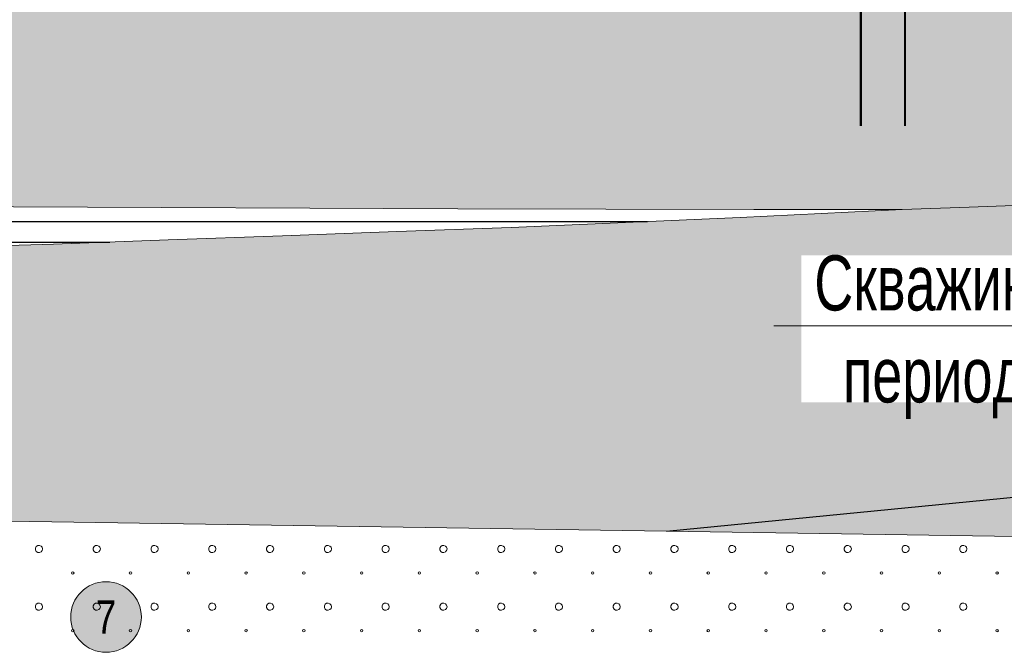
# Model space of a CAD drawing. Header units: millimetres. Extents: x 615418 to 955542, y 450519 to 646666.
# Tile 64 of 84: x 870618 to 892916, y 590925 to 605264. Entities that reach past the tile are written whole.
import ezdxf
from ezdxf import colors
from ezdxf.entities.mleader import LeaderData, LeaderLine
from ezdxf.enums import TextEntityAlignment as Align
from ezdxf.math import Vec2, Vec3

# ---------------------------------------------------------------- set-up
doc = ezdxf.new("R2010")
doc.units = ezdxf.units.MM
doc.layers.add('Bound', color=7, linetype='Continuous')
doc.layers.add('Fill', color=7, linetype='Continuous')
doc.layers.add('Отдел_Выноски(точка)', color=7, linetype='Continuous', lineweight=15)
doc.styles.add('arial', font='arial.ttf')
doc.styles.get("Standard").update_dxf_attribs({"font": 'arial.ttf'})

# ---------------------------------------------------------------- blocks, each defined once
blk = doc.blocks.new('_None')
blk = doc.blocks.new('круг7')
at = {"true_color": 0xffffff}
h = blk.add_hatch(color=7, dxfattribs=at)
edge = h.paths.add_edge_path()
edge.add_arc((0, 0), 0.8, 0, 360)
at = {"color": 7, "lineweight": 0}
blk.add_circle((0, 0), 0.8, dxfattribs=at)
at = {"color": 7, "lineweight": 0, "width": 0.8}
blk.add_text('7', height=0.75, dxfattribs=at).set_placement((0, 0), align=Align.MIDDLE_CENTER)

msp = doc.modelspace()

# ---------------------------------------------------------------- hatches: boundary and pattern name
at = {"layer": 'Fill'}
h = msp.add_hatch(color=1, dxfattribs=at)
h.dxf.hatch_style = 1
h.paths.add_polyline_path([(889667, 611855.8), (890667, 611855.8), (890667, 602855.8), (889667, 602855.8)])
at = {"layer": 'Fill', "lineweight": 13}
h = msp.add_hatch(dxfattribs=at)
h.set_pattern_fill('GR30', color=256, scale=1500, pattern_type=2)
h.set_pattern_definition([(197.866148, (766950.019, 605597.732), (-1469.25, -489.3829239), [8.8168, -15942.6809]), (197.866148, (767197.519, 605845.232), (-1469.25, -489.3829239), [8.8168, -15942.6809]), (270, (767189.1, 605842.5), (489.75, 3e-14), [8.8168, -480.5661]), (270, (766941.6, 605595), (489.75, 3e-14), [8.8168, -480.5661]), (342.133852, (766941.694, 605586.242), (13713.0000001, -4404.4463148), [8.817, -15942.6807]), (342.133852, (767189.194, 605833.742), (13713.0000001, -4404.4463148), [8.817, -15942.6807]), (53.95219, (766949.944, 605583.392), (2448.75, 3425.680467), [8.817, -6649.238]), (53.95219, (767197.444, 605830.892), (2448.75, 3425.680467), [8.817, -6649.238]), (126.04781, (767202.694, 605838.092), (-1469.25, 1957.5316954), [8.8168, -6649.2382]), (126.04781, (766955.194, 605590.592), (-1469.25, 1957.5316954), [8.8168, -6649.2382])])
h.paths.add_polyline_path([(933579.3, 602648.5), (943944.1, 603034.7), (951843.6, 603295.4), (954042.3, 603379.5), (954989.5, 603415.7), (952542.3, 604231.5), (954042.3, 605231.5), (954042.3, 605512.1), (950535.1, 605748.2), (943944.1, 606214.7), (943496.9, 606250.4), (936616.8, 606252.6), (929736.7, 606258.9), (922856.7, 606269.1), (915976.6, 606282.8), (909096.5, 606299.3), (902216.5, 606317.9), (895336.4, 606337.9), (888456.3, 606358.3), (881576.2, 606378.3), (874696.2, 606397), (867816.1, 606413.5), (860936, 606427.2), (854055.9, 606437.4), (847475.8, 606438.8), (840295.8, 606445.8), (837106.8, 606445.8), (834117.9, 606445.8), (831128.9, 606445.9), (828139.9, 606445.9), (825151, 606445.9), (822162, 606445.9), (819173, 606445.9), (817678.5, 606445.9), (817678.5, 606445.8), (816922.4, 606485.4), (816175.6, 606517.7), (815428.8, 606549.5), (814681.9, 606581.4), (813935.1, 606613.2), (813188.3, 606645.1), (812441.5, 606675.7), (811694.6, 606706.2), (810947.8, 606736.8), (810200.9, 606767.4), (809454.1, 606795.8), (808707.2, 606824.3), (807960.3, 606852.8), (807213.4, 606881.3), (806466.5, 606907), (805719.6, 606932.7), (804972.7, 606958.5), (804225.8, 606984.2), (803478.8, 607006.5), (802731.8, 607028.9), (801984.8, 607051.2), (801237.9, 607073.6), (800490.8, 607092.2), (799743.8, 607110.7), (798996.7, 607129.3), (798249.7, 607147.8), (797502.6, 607162.3), (796755.5, 607176.8), (796008.4, 607191.3), (795161.3, 607205.8), (793411.4, 607124.1), (791761.5, 606882.5), (790111.6, 606491.6), (788461.7, 605968.4), (786811.8, 605335.8), (785161.9, 604621.6), (783512.1, 603856.8), (781862.2, 603074.9), (780450.5, 602420.5), (781424.5, 602419.5), (782398.6, 602418.6), (783372.6, 602417.6), (784346.7, 602416.6), (785320.7, 602415.6), (786294.8, 602414.7), (787268.8, 602413.7), (788242.9, 602412.7), (789217, 602411.7), (790191, 602410.7), (791165.1, 602409.8), (792139.1, 602408.8), (793113.2, 602407.8), (794087.2, 602406.8), (795230.8, 602406.8), (796008.2, 602381.8), (796755, 602357.8), (797501.9, 602333.8), (798248.8, 602309.8), (798995.4, 602279), (799742.1, 602248.3), (800488.8, 602217.5), (801235.5, 602186.8), (801982, 602149.8), (802728.5, 602112.7), (803475, 602075.7), (804221.5, 602038.7), (804967.9, 601996.1), (805714.3, 601953.5), (806460.6, 601910.9), (807207, 601868.3), (807953.2, 601821.1), (808699.4, 601773.9), (809445.7, 601726.7), (810191.9, 601679.5), (810938, 601628.8), (811684.2, 601578.2), (812430.3, 601527.5), (813176.5, 601476.9), (813922.6, 601424.1), (814668.6, 601371.4), (815414.7, 601318.6), (816160.8, 601265.8), (816906.9, 601212.3), (817678, 601145.9), (819173, 601145.9), (822162, 601145.9), (825151, 601145.9), (828139.9, 601145.9), (831128.9, 601145.9), (834117.9, 601145.9), (837106.8, 601145.8), (840295.8, 601145.8), (843649.5, 601143.8), (847475.8, 601145.8), (850356.8, 601128.3), (853710.5, 601115.5), (857064.2, 601100), (860417.9, 601082.4), (863771.6, 601063.7), (867125.2, 601044.5), (870478.9, 601025.7), (873832.6, 601008.2), (877186.3, 600992.6), (880540, 600979.8), (883893.6, 600970.2), (887247.3, 600964.3), (890601, 600962.3), (892119.9, 601012.4), (902484.8, 601398.7), (912849.6, 601812.2), (923214.4, 602235)])
h = msp.add_hatch(dxfattribs=at)
h.set_pattern_fill('GR29', color=256, scale=1500, pattern_type=2)
h.set_pattern_definition([(197.87055, (767405.044, 606052.442), (-2090.787921, -696.5901627), [8.1465, -22691.8873]), (197.87055, (767060.044, 605707.442), (-2090.787921, -696.5901627), [8.1465, -22691.8873]), (270, (767052.3, 605704.9), (696.9293, 4e-14), [8.146, -688.4443]), (270, (767397.3, 606049.9), (696.9293, 4e-14), [8.146, -688.4443]), (342.12945, (767397.394, 606041.792), (19514.0205961, -6269.3114633), [8.1465, -22691.8873]), (342.12945, (767052.394, 605696.792), (19514.0205961, -6269.3114633), [8.1465, -22691.8873]), (53.95936, (767405.044, 606039.24), (3484.646535, 4876.131138), [8.1465, -9468.1]), (53.95936, (767060.044, 605694.24), (3484.646535, 4876.131138), [8.1465, -9468.1]), (126.04064, (767064.874, 605700.84), (-2090.787921, 2786.36065), [8.146, -9468.1007]), (126.04064, (767409.874, 606045.84), (-2090.787921, 2786.36065), [8.146, -9468.1007])])
h.paths.add_polyline_path([(946165.8, 599637.2), (950535.1, 599915.3), (954042.3, 600127.5), (954042.3, 602231.5), (955542.3, 603231.5), (954989.5, 603415.7), (954042.3, 603379.5), (951843.6, 603295.4), (943944.1, 603034.7), (933579.3, 602648.5), (923214.4, 602235), (912849.6, 601812.2), (902484.8, 601398.7), (892119.9, 601012.4), (890601, 600962.3), (886930.5, 600781.1), (884340, 600669.3), (881749.5, 600557.5), (879158.8, 600462.1), (876568.2, 600366.7), (873977.5, 600271.3), (871386.9, 600175.9), (868796.1, 600100.4), (866205.3, 600025), (863614.5, 599949.5), (861023.8, 599874), (858432.9, 599820.9), (855841.9, 599767.9), (853251, 599714.8), (850660.1, 599661.8), (847475.8, 599545.8), (840295.8, 599545.8), (837106.8, 599545.8), (834117.9, 599545.8), (831128.9, 599545.8), (828139.9, 599545.9), (825151, 599545.9), (822162, 599545.9), (819173, 599545.9), (817678.5, 599545.8), (816903.7, 599474.9), (816157.8, 599418.1), (815411.8, 599362), (814665.9, 599305.8), (813920, 599249.7), (813174, 599193.6), (812428, 599139.8), (811682, 599085.9), (810936, 599032.1), (810190.1, 598978.2), (809444, 598928), (808697.8, 598877.8), (807951.7, 598827.6), (807205.6, 598777.4), (806459.4, 598732.1), (805713.2, 598686.8), (804966.9, 598641.5), (804220.7, 598596.3), (803474.2, 598556.9), (802727.8, 598517.5), (801981.4, 598478.1), (801235, 598438.7), (800488.4, 598406.1), (799741.8, 598373.4), (798995.2, 598340.7), (798248.6, 598308), (797501.7, 598282.4), (796754.9, 598256.9), (796008.1, 598231.4), (795136.3, 598205.1), (795071.3, 598205.7), (793411.4, 598203.9), (791761.5, 598198.1), (790111.6, 598188.7), (788461.7, 598176.1), (786811.8, 598160.8), (785161.9, 598143.7), (783512.1, 598125.2), (781862.2, 598106.4), (780212.3, 598088), (778562.4, 598070.8), (776912.5, 598055.6), (775262.6, 598043), (773612.7, 598033.6), (771962.8, 598027.8), (770212.9, 598025.8), (765601, 598053), (761089.1, 598133.5), (756577.2, 598263.6), (752065.3, 598437.8), (747553.4, 598648.3), (743041.5, 598886.1), (738529.6, 599140.7), (734017.7, 599401), (729505.8, 599655.6), (724993.9, 599893.3), (720482, 600103.9), (715970.1, 600278.1), (711458.2, 600408.2), (706946.3, 600488.6), (702434.4, 600515.8), (688535.1, 600172.8), (657179.2, 600049), (648050.1, 600607.1), (638506.2, 601983), (633618.5, 603231.5), (632118.4, 602231.5), (632118.4, 594516.2), (648050.1, 593573.8), (688535.1, 593577.4), (705044.4, 593577.3), (721336.5, 593180.5), (737628.6, 592783.6), (755362.9, 594099.9), (766712.9, 594451.3), (770212.9, 594545.8), (795161.3, 594606.1), (798250.3, 594601.9), (801239.2, 594590.3), (804228.2, 594571.5), (807217.2, 594546.3), (810206.1, 594515.8), (813195.1, 594481.5), (816184.1, 594444.7), (819173, 594407), (822162, 594370.2), (825151, 594335.8), (828139.9, 594305.4), (831128.9, 594280.2), (834117.9, 594261.4), (837106.8, 594249.8), (840295.8, 594245.8), (847475.8, 594245.7), (885266.5, 593669.6)])
at = {"layer": 'Fill'}
h = msp.add_hatch(dxfattribs=at)
h.set_pattern_fill('GR07', color=256, scale=2000, pattern_type=2)
h.set_pattern_definition([(0, (766695, 605355.8), (0, 1400), [3266, 0]), (0, (766695, 605821.8), (0, 1400), [3266, 0]), (0, (766695, 606289.8), (0, 1400), [3266, 0])])
h.paths.add_polyline_path([(861023.8, 599874), (863614.5, 599949.5), (866205.3, 600025), (868796.1, 600100.4), (871386.9, 600175.9), (873977.5, 600271.3), (876568.2, 600366.7), (879158.8, 600462.1), (881749.5, 600557.5), (884340, 600669.3), (886930.5, 600781.1), (890601, 600962.3), (887247.3, 600964.3), (883893.6, 600970.2), (880540, 600979.8), (877186.3, 600992.6), (873832.6, 601008.2), (870478.9, 601025.7), (867125.2, 601044.5), (863771.6, 601063.7), (860417.9, 601082.4), (857064.2, 601100), (853710.5, 601115.5), (850356.8, 601128.3), (847475.8, 601145.8), (843649.5, 601143.8), (840295.8, 601145.8), (837106.8, 601145.8), (834117.9, 601145.9), (831128.9, 601145.9), (828139.9, 601145.9), (825151, 601145.9), (822162, 601145.9), (819173, 601145.9), (817679.7, 601145.9), (816926.8, 601117.8), (816179.8, 601094.9), (815432.7, 601072.3), (814685.7, 601049.6), (813938.7, 601027), (813191.7, 601004.4), (812444.6, 600982.6), (811697.6, 600960.9), (810950.5, 600939.2), (810203.5, 600917.5), (809456.4, 600897.2), (808709.4, 600877), (807962.3, 600856.7), (807215.3, 600836.5), (806468.2, 600818.2), (805721.1, 600799.9), (804974, 600781.7), (804227, 600763.4), (803479.9, 600747.5), (802732.7, 600731.6), (801985.6, 600715.7), (801238.5, 600699.8), (800491.4, 600686.6), (799744.3, 600673.5), (798997.1, 600660.3), (798250, 600647.1), (797502.8, 600636.8), (796755.6, 600626.5), (796008.5, 600616.1), (795261.3, 600605.8), (796008.3, 600585.6), (796755.2, 600565.4), (797502.2, 600545.2), (798249.2, 600525), (798996, 600499.1), (799742.9, 600473.2), (800489.7, 600447.4), (801236.6, 600421.5), (801983.3, 600390.3), (802730, 600359.2), (803476.7, 600328), (804223.5, 600296.8), (804970.1, 600261), (805716.7, 600225.1), (806463.3, 600189.3), (807209.9, 600153.4), (807956.5, 600113.7), (808703, 600074), (809449.5, 600034.3), (810196.1, 599994.5), (810942.5, 599951.9), (811689, 599909.3), (812435.4, 599866.7), (813181.9, 599824.1), (813928.3, 599779.7), (814674.7, 599735.3), (815421.2, 599690.8), (816167.6, 599646.4), (816914, 599601.4), (817678.5, 599545.8), (819173, 599545.9), (822162, 599545.9), (825151, 599545.9), (828139.9, 599545.9), (831128.9, 599545.8), (834117.9, 599545.8), (837106.8, 599545.8), (840295.8, 599545.8), (847475.8, 599545.8), (850660.1, 599661.8), (853251, 599714.8), (855841.9, 599767.9), (858432.9, 599820.9)])
h = msp.add_hatch(dxfattribs=at)
h.set_pattern_fill('GR28', color=256, scale=1500, pattern_type=2)
h.set_pattern_definition([(90, (766712.94, 605367.84), (-375, 375), [16.5, -733.5]), (45, (766712.94, 605384.34), (-375, 375), [16.9706, -513.3595]), (0, (766724.94, 605396.34), (375, 375), [16.5, -733.5]), (315, (766741.44, 605396.34), (375, 375), [16.9706, -513.3595]), (90, (766753.44, 605367.84), (-375, 375), [16.5, -733.5]), (45, (766741.44, 605355.84), (-375, 375), [16.9706, -513.3595]), (0, (766724.94, 605355.84), (375, 375), [16.5, -733.5]), (315, (766712.94, 605367.84), (375, 375), [16.9706, -513.3595])])
h.paths.add_polyline_path([(954042.3, 600127.5), (950535.1, 599915.3), (946165.8, 599637.2), (885266.5, 593669.6), (946165.8, 592741.3), (950535.1, 592674.7), (954042.3, 592578.9)])

# ---------------------------------------------------------------- linework, layer by layer
at = {"ltscale": 100}
msp.add_lwpolyline([(889667, 602855.8, 50, 50, 0), (889667, 611855.8, 50, 50, 0), (890667, 611855.8, 50, 50, 0), (890667, 602855.8, 0, 0, 0)], format="xyseb", close=True, dxfattribs=at)
at = {"lineweight": 13}
msp.add_lwpolyline([(847475.8, 594245.7), (885266.5, 593669.6), (946165.8, 592741.3), (950535.1, 592674.7), (954042.3, 592578.9)], dxfattribs=at)
at = {"layer": 'Bound', "color": 7, "linetype": 'Continuous', "lineweight": 0, "flags": 128}
for points in [[(954989.8, 603415.7), (954042.3, 603379.5), (951843.6, 603295.4), (943944.1, 603034.7), (933579.3, 602648.5), (923214.4, 602235), (912849.6, 601812.2), (902484.8, 601398.7), (892119.9, 601012.4), (890601, 600962.3), (887247.3, 600964.3), (883893.6, 600970.2), (880540, 600979.8), (877186.3, 600992.6), (873832.6, 601008.2), (870478.9, 601025.7), (867125.2, 601044.5), (863771.6, 601063.7), (860417.9, 601082.4), (857064.2, 601100), (853710.5, 601115.5)], [(890601, 600962.3), (886930.5, 600781.1), (884340, 600669.3), (881749.5, 600557.5), (879158.8, 600462.1), (876568.2, 600366.7), (873977.5, 600271.3), (871386.9, 600175.9), (868796.1, 600100.4), (866205.3, 600025), (863614.5, 599949.5), (861023.8, 599874), (858432.9, 599820.9), (855841.9, 599767.9), (853251, 599714.8)]]:
    msp.add_lwpolyline(points, dxfattribs=at)
at = {"layer": 'Bound'}
msp.add_lwpolyline([(885266.5, 593669.6), (946165.8, 599637.2), (950535.1, 599915.3)], dxfattribs=at)
at = {"layer": 'Fill', "linetype": 'Continuous', "lineweight": 13}
for p, q in [((870994.2, 593321.5), (870976, 593286.9)), ((870976, 593286.9), (870976, 593247.8)), ((870976, 593247.8), (870994.2, 593213.2)), ((871026.3, 593343.7), (870994.2, 593321.5)), ((870994.2, 593213.2), (871026.3, 593191)), ((871065.1, 593348.4), (871026.3, 593343.7)), ((871026.3, 593191), (871065.2, 593186.3)), ((871101.7, 593334.6), (871065.1, 593348.4)), ((871065.1, 593186.4), (871101.7, 593200.2)), ((871127.6, 593305.4), (871101.7, 593334.7)), ((871101.7, 593200.2), (871127.6, 593229.5)), ((871127.6, 593229.4), (871136.8, 593267.4)), ((871137, 593267.4), (871127.8, 593305.4)), ((872302.5, 593321.5), (872284.3, 593286.9)), ((872284.3, 593286.9), (872284.3, 593247.8)), ((872284.3, 593247.8), (872302.5, 593213.2)), ((872334.7, 593343.7), (872302.5, 593321.5)), ((872302.5, 593213.2), (872334.6, 593191)), ((872373.4, 593348.4), (872334.6, 593343.7)), ((872334.7, 593191), (872373.5, 593186.3)), ((872410, 593334.6), (872373.4, 593348.4)), ((872373.4, 593186.4), (872410, 593200.2)), ((872435.9, 593305.4), (872410, 593334.7)), ((872410, 593200.2), (872435.9, 593229.5)), ((872435.9, 593229.4), (872445.1, 593267.4)), ((872445.3, 593267.4), (872436.1, 593305.4)), ((873610.8, 593321.5), (873592.6, 593286.9)), ((873592.6, 593286.9), (873592.6, 593247.8)), ((873592.6, 593247.8), (873610.8, 593213.2)), ((873643, 593343.7), (873610.8, 593321.5)), ((873610.8, 593213.2), (873642.9, 593191)), ((873681.7, 593348.4), (873642.9, 593343.7)), ((873643, 593191), (873681.8, 593186.3)), ((873681.7, 593186.4), (873718.3, 593200.2)), ((873718.3, 593334.6), (873681.8, 593348.4)), ((873744.2, 593305.4), (873718.3, 593334.7)), ((873718.3, 593200.2), (873744.2, 593229.5)), ((873744.2, 593229.4), (873753.4, 593267.4)), ((873753.6, 593267.4), (873744.4, 593305.4)), ((874919.1, 593321.5), (874900.9, 593286.9)), ((874900.9, 593286.9), (874900.9, 593247.8)), ((874900.9, 593247.8), (874919.1, 593213.2)), ((874951.3, 593343.7), (874919.1, 593321.5)), ((874919.1, 593213.2), (874951.2, 593191)), ((874990, 593348.4), (874951.2, 593343.7)), ((874951.3, 593191), (874990.1, 593186.3)), ((874990, 593186.4), (875026.6, 593200.2)), ((875026.6, 593334.6), (874990.1, 593348.4)), ((875052.5, 593305.4), (875026.6, 593334.7)), ((875026.6, 593200.2), (875052.5, 593229.5)), ((875052.5, 593229.4), (875061.7, 593267.4)), ((875061.9, 593267.4), (875052.7, 593305.4)), ((876209.2, 593286.9), (876209.2, 593247.8)), ((876209.2, 593247.8), (876227.4, 593213.2)), ((876227.4, 593321.5), (876209.3, 593286.9)), ((876259.6, 593343.7), (876227.4, 593321.5)), ((876227.4, 593213.2), (876259.5, 593191)), ((876298.3, 593348.4), (876259.5, 593343.7)), ((876259.6, 593191), (876298.4, 593186.3)), ((876298.3, 593186.4), (876334.9, 593200.2)), ((876334.9, 593334.6), (876298.4, 593348.4)), ((876360.8, 593305.4), (876334.9, 593334.7)), ((876334.9, 593200.2), (876360.8, 593229.5)), ((876360.8, 593229.4), (876370, 593267.4)), ((876370.2, 593267.4), (876361, 593305.4)), ((877517.5, 593286.9), (877517.5, 593247.8)), ((877517.5, 593247.8), (877535.7, 593213.2)), ((877535.7, 593321.5), (877517.6, 593286.9)), ((877567.9, 593343.7), (877535.7, 593321.5)), ((877535.7, 593213.2), (877567.8, 593191)), ((877606.6, 593348.4), (877567.8, 593343.7)), ((877567.9, 593191), (877606.7, 593186.3)), ((877606.6, 593186.4), (877643.2, 593200.2)), ((877643.2, 593334.6), (877606.7, 593348.4)), ((877669.1, 593305.4), (877643.2, 593334.7)), ((877643.2, 593200.2), (877669.1, 593229.5)), ((877669.1, 593229.4), (877678.3, 593267.4)), ((877678.5, 593267.4), (877669.3, 593305.4)), ((878825.8, 593286.9), (878825.8, 593247.8)), ((878844, 593321.5), (878825.9, 593286.9)), ((878825.9, 593247.8), (878844, 593213.2)), ((878876.2, 593343.7), (878844, 593321.5)), ((878844, 593213.2), (878876.1, 593191)), ((878914.9, 593348.4), (878876.1, 593343.7)), ((878876.2, 593191), (878915, 593186.3)), ((878914.9, 593186.4), (878951.5, 593200.2)), ((878951.5, 593334.6), (878915, 593348.4)), ((878977.4, 593305.4), (878951.5, 593334.7)), ((878951.5, 593200.2), (878977.4, 593229.5)), ((878977.4, 593229.4), (878986.6, 593267.4)), ((878986.9, 593267.4), (878977.6, 593305.4)), ((880134.1, 593286.9), (880134.1, 593247.8)), ((880152.3, 593321.5), (880134.2, 593286.9)), ((880134.2, 593247.8), (880152.3, 593213.2)), ((880184.5, 593343.7), (880152.3, 593321.5)), ((880152.3, 593213.2), (880184.4, 593191)), ((880223.2, 593348.4), (880184.4, 593343.7)), ((880184.5, 593191), (880223.3, 593186.3)), ((880223.2, 593186.4), (880259.8, 593200.2)), ((880259.8, 593334.6), (880223.3, 593348.4)), ((880285.7, 593305.4), (880259.8, 593334.7)), ((880259.8, 593200.2), (880285.7, 593229.5)), ((880285.7, 593229.4), (880294.9, 593267.4)), ((880295.2, 593267.4), (880285.9, 593305.4)), ((881442.4, 593286.9), (881442.4, 593247.8)), ((881460.6, 593321.5), (881442.5, 593286.9)), ((881442.5, 593247.8), (881460.6, 593213.2)), ((881492.8, 593343.7), (881460.6, 593321.5)), ((881460.6, 593213.2), (881492.7, 593191)), ((881531.5, 593348.4), (881492.7, 593343.7)), ((881492.8, 593191), (881531.6, 593186.3)), ((881531.5, 593186.4), (881568.1, 593200.2)), ((881568.1, 593334.6), (881531.6, 593348.4)), ((881594, 593305.4), (881568.1, 593334.7)), ((881568.1, 593200.2), (881594, 593229.5)), ((881594, 593229.4), (881603.2, 593267.4)), ((881603.5, 593267.4), (881594.2, 593305.4)), ((882750.7, 593286.9), (882750.7, 593247.8)), ((882768.9, 593321.5), (882750.8, 593286.9)), ((882750.8, 593247.8), (882768.9, 593213.2)), ((882801.1, 593343.7), (882768.9, 593321.5)), ((882768.9, 593213.2), (882801, 593191)), ((882839.8, 593348.4), (882801, 593343.7)), ((882801.1, 593191), (882839.9, 593186.3)), ((882839.8, 593186.4), (882876.4, 593200.2)), ((882876.4, 593334.6), (882839.9, 593348.4)), ((882902.3, 593305.4), (882876.4, 593334.7)), ((882876.4, 593200.2), (882902.3, 593229.5)), ((882902.3, 593229.4), (882911.6, 593267.4)), ((882911.8, 593267.4), (882902.5, 593305.4)), ((884059, 593286.9), (884059, 593247.8)), ((884077.2, 593321.5), (884059.1, 593286.9)), ((884059.1, 593247.8), (884077.2, 593213.2)), ((884109.4, 593343.7), (884077.2, 593321.5)), ((884077.2, 593213.2), (884109.4, 593191)), ((884148.1, 593348.4), (884109.3, 593343.7)), ((884109.4, 593191), (884148.2, 593186.3)), ((884148.1, 593186.4), (884184.7, 593200.2)), ((884184.7, 593334.6), (884148.2, 593348.4)), ((884210.6, 593305.4), (884184.7, 593334.7)), ((884184.7, 593200.2), (884210.6, 593229.5)), ((884210.6, 593229.4), (884219.9, 593267.4)), ((884220.1, 593267.4), (884210.8, 593305.4)), ((885367.3, 593286.9), (885367.3, 593247.8)), ((885385.5, 593321.5), (885367.4, 593286.9)), ((885367.4, 593247.8), (885385.5, 593213.2)), ((885417.7, 593343.7), (885385.5, 593321.5)), ((885385.5, 593213.2), (885417.7, 593191)), ((885456.4, 593348.4), (885417.6, 593343.7)), ((885417.7, 593191), (885456.5, 593186.3)), ((885456.4, 593186.4), (885493, 593200.2)), ((885493, 593334.6), (885456.5, 593348.4)), ((885493, 593200.2), (885518.9, 593229.5)), ((885518.9, 593305.4), (885493.1, 593334.7)), ((885518.9, 593229.4), (885528.2, 593267.4)), ((885528.4, 593267.4), (885519.1, 593305.4)), ((886675.6, 593286.9), (886675.6, 593247.8)), ((886693.8, 593321.5), (886675.7, 593286.9)), ((886675.7, 593247.8), (886693.8, 593213.2)), ((886726, 593343.7), (886693.8, 593321.5)), ((886693.8, 593213.2), (886726, 593191)), ((886764.7, 593348.4), (886725.9, 593343.7)), ((886726, 593191), (886764.8, 593186.3)), ((886764.7, 593186.4), (886801.3, 593200.2)), ((886801.3, 593334.6), (886764.8, 593348.4)), ((886801.3, 593200.2), (886827.2, 593229.5)), ((886827.2, 593305.4), (886801.4, 593334.7)), ((886827.2, 593229.4), (886836.5, 593267.4)), ((886836.7, 593267.4), (886827.4, 593305.4)), ((888002.1, 593321.5), (887984, 593286.9)), ((887984, 593286.9), (887984, 593247.8)), ((887984, 593247.8), (888002.1, 593213.2)), ((888034.3, 593343.7), (888002.1, 593321.5)), ((888002.1, 593213.2), (888034.3, 593191)), ((888073, 593348.4), (888034.3, 593343.7)), ((888034.3, 593191), (888073.1, 593186.3)), ((888073, 593186.4), (888109.6, 593200.2)), ((888109.6, 593334.6), (888073.1, 593348.4)), ((888109.6, 593200.2), (888135.5, 593229.5)), ((888135.5, 593305.4), (888109.7, 593334.7)), ((888135.5, 593229.4), (888144.8, 593267.4)), ((888145, 593267.4), (888135.7, 593305.4)), ((889310.4, 593321.5), (889292.3, 593286.9)), ((889292.3, 593286.9), (889292.3, 593247.8)), ((889292.3, 593247.8), (889310.4, 593213.2)), ((889342.6, 593343.7), (889310.4, 593321.5)), ((889310.4, 593213.2), (889342.6, 593191)), ((889381.3, 593348.4), (889342.6, 593343.7)), ((889342.6, 593191), (889381.4, 593186.3)), ((889381.3, 593186.4), (889417.9, 593200.2)), ((889417.9, 593334.6), (889381.4, 593348.4)), ((889417.9, 593200.2), (889443.8, 593229.5)), ((889443.8, 593305.4), (889418, 593334.7)), ((889443.8, 593229.4), (889453.1, 593267.4)), ((889453.3, 593267.4), (889444, 593305.4)), ((890618.7, 593321.5), (890600.6, 593286.9)), ((890600.6, 593286.9), (890600.6, 593247.8)), ((890600.6, 593247.8), (890618.7, 593213.2)), ((890650.9, 593343.7), (890618.7, 593321.5)), ((890618.7, 593213.2), (890650.9, 593191)), ((890689.6, 593348.4), (890650.9, 593343.7)), ((890650.9, 593191), (890689.7, 593186.3)), ((890689.6, 593186.4), (890726.2, 593200.2)), ((890726.2, 593334.6), (890689.7, 593348.4)), ((890726.2, 593200.2), (890752.1, 593229.5)), ((890752.1, 593305.4), (890726.3, 593334.7)), ((890752.1, 593229.4), (890761.4, 593267.4)), ((890761.6, 593267.4), (890752.3, 593305.4)), ((891927, 593321.5), (891908.9, 593286.9)), ((891908.9, 593286.9), (891908.9, 593247.8)), ((891908.9, 593247.8), (891927, 593213.2)), ((891959.2, 593343.7), (891927, 593321.5)), ((891927, 593213.2), (891959.2, 593191)), ((891998, 593348.4), (891959.2, 593343.7)), ((891959.2, 593191), (891998, 593186.3)), ((892034.5, 593334.6), (891998, 593348.4)), ((891998, 593186.4), (892034.5, 593200.2)), ((892034.5, 593200.2), (892060.4, 593229.5)), ((892060.4, 593305.4), (892034.6, 593334.7)), ((892060.4, 593229.4), (892069.7, 593267.4)), ((892069.9, 593267.4), (892060.6, 593305.4)), ((871799.4, 592743.4), (871791, 592723.2)), ((871791.2, 592723.3), (871799.6, 592703.1)), ((871799.4, 592703), (871819.6, 592694.7)), ((871819.7, 592751.8), (871799.5, 592743.5)), ((871839.8, 592743.4), (871819.6, 592751.8)), ((871819.7, 592694.8), (871839.9, 592703.1)), ((871839.8, 592703), (871848.2, 592723.2)), ((871848.3, 592723.3), (871839.9, 592743.5)), ((873107.7, 592743.4), (873099.3, 592723.2)), ((873099.5, 592723.3), (873107.9, 592703.1)), ((873107.7, 592703), (873127.9, 592694.7)), ((873128, 592751.8), (873107.8, 592743.5)), ((873148.1, 592743.4), (873127.9, 592751.8)), ((873128, 592694.8), (873148.2, 592703.1)), ((873148.1, 592703), (873156.5, 592723.2)), ((873156.6, 592723.3), (873148.2, 592743.5)), ((874416, 592743.4), (874407.7, 592723.2)), ((874407.8, 592723.3), (874416.2, 592703.1)), ((874416, 592703), (874436.2, 592694.7)), ((874436.3, 592751.8), (874416.1, 592743.5)), ((874456.4, 592743.4), (874436.2, 592751.8)), ((874436.3, 592694.8), (874456.5, 592703.1)), ((874456.4, 592703), (874464.8, 592723.2)), ((874464.9, 592723.3), (874456.5, 592743.5)), ((875724.3, 592743.4), (875716, 592723.2)), ((875716.1, 592723.3), (875724.5, 592703.1)), ((875724.3, 592703), (875744.5, 592694.7)), ((875744.6, 592751.8), (875724.4, 592743.5)), ((875764.7, 592743.4), (875744.5, 592751.8)), ((875744.6, 592694.8), (875764.8, 592703.1)), ((875764.7, 592703), (875773.1, 592723.2)), ((875773.2, 592723.3), (875764.8, 592743.5)), ((877032.6, 592743.4), (877024.3, 592723.2)), ((877024.4, 592723.3), (877032.8, 592703.1)), ((877032.6, 592703), (877052.8, 592694.7)), ((877052.9, 592751.8), (877032.7, 592743.5)), ((877073, 592743.4), (877052.8, 592751.8)), ((877052.9, 592694.8), (877073.1, 592703.1)), ((877073, 592703), (877081.4, 592723.2)), ((877081.5, 592723.3), (877073.1, 592743.5)), ((878340.9, 592743.4), (878332.6, 592723.2)), ((878332.7, 592723.3), (878341.1, 592703.1)), ((878340.9, 592703), (878361.1, 592694.7)), ((878361.2, 592751.8), (878341, 592743.5)), ((878381.4, 592743.4), (878361.1, 592751.8)), ((878361.2, 592694.8), (878381.4, 592703.1)), ((878389.8, 592723.3), (878381.4, 592743.5)), ((878381.4, 592703), (878389.7, 592723.2)), ((879649.2, 592743.4), (879640.9, 592723.2)), ((879641, 592723.3), (879649.4, 592703.1)), ((879649.2, 592703), (879669.4, 592694.7)), ((879669.5, 592751.8), (879649.3, 592743.5)), ((879689.7, 592743.4), (879669.4, 592751.8)), ((879669.5, 592694.8), (879689.7, 592703.1)), ((879698.1, 592723.3), (879689.7, 592743.5)), ((879689.7, 592703), (879698, 592723.2)), ((880957.5, 592743.4), (880949.2, 592723.2)), ((880949.3, 592723.3), (880957.7, 592703.1)), ((880957.5, 592703), (880977.7, 592694.7)), ((880977.8, 592751.8), (880957.6, 592743.5)), ((880998, 592743.4), (880977.7, 592751.8)), ((880977.8, 592694.8), (880998, 592703.1)), ((881006.4, 592723.3), (880998, 592743.5)), ((880998, 592703), (881006.3, 592723.2)), ((882265.8, 592743.4), (882257.5, 592723.2)), ((882257.6, 592723.3), (882266, 592703.1)), ((882265.8, 592703), (882286, 592694.7)), ((882286.1, 592751.8), (882265.9, 592743.5)), ((882306.3, 592743.4), (882286, 592751.8)), ((882286.1, 592694.8), (882306.3, 592703.1)), ((882314.7, 592723.3), (882306.3, 592743.5)), ((882306.3, 592703), (882314.6, 592723.2)), ((883574.1, 592743.4), (883565.8, 592723.2)), ((883565.9, 592723.3), (883574.3, 592703.1)), ((883574.1, 592703), (883594.4, 592694.7)), ((883594.4, 592751.8), (883574.2, 592743.5)), ((883614.6, 592743.4), (883594.3, 592751.8)), ((883594.4, 592694.8), (883614.7, 592703.1)), ((883623, 592723.3), (883614.6, 592743.5)), ((883614.6, 592703), (883622.9, 592723.2)), ((884882.4, 592743.4), (884874.1, 592723.2)), ((884874.2, 592723.3), (884882.6, 592703.1)), ((884882.4, 592703), (884902.7, 592694.7)), ((884902.7, 592751.8), (884882.5, 592743.5)), ((884922.9, 592743.4), (884902.6, 592751.8)), ((884902.7, 592694.8), (884923, 592703.1)), ((884931.3, 592723.3), (884922.9, 592743.5)), ((884922.9, 592703), (884931.2, 592723.2)), ((886190.7, 592743.4), (886182.4, 592723.2)), ((886182.5, 592723.3), (886190.9, 592703.1)), ((886190.7, 592703), (886211, 592694.7)), ((886211, 592751.8), (886190.8, 592743.5)), ((886231.2, 592743.4), (886211, 592751.8)), ((886211, 592694.8), (886231.3, 592703.1)), ((886239.6, 592723.3), (886231.2, 592743.5)), ((886231.2, 592703), (886239.5, 592723.2)), ((887499, 592743.4), (887490.7, 592723.2)), ((887490.8, 592723.3), (887499.2, 592703.1)), ((887499, 592703), (887519.3, 592694.7)), ((887519.3, 592751.8), (887499.1, 592743.5)), ((887539.5, 592743.4), (887519.3, 592751.8)), ((887519.3, 592694.8), (887539.6, 592703.1)), ((887547.9, 592723.3), (887539.5, 592743.5)), ((887539.5, 592703), (887547.8, 592723.2)), ((888807.3, 592743.4), (888799, 592723.2)), ((888799.1, 592723.3), (888807.5, 592703.1)), ((888807.3, 592703), (888827.6, 592694.7)), ((888827.6, 592751.8), (888807.4, 592743.5)), ((888847.8, 592743.4), (888827.6, 592751.8)), ((888827.6, 592694.8), (888847.9, 592703.1)), ((888856.2, 592723.3), (888847.8, 592743.5)), ((888847.8, 592703), (888856.1, 592723.2)), ((890115.6, 592743.4), (890107.3, 592723.2)), ((890107.4, 592723.3), (890115.8, 592703.1)), ((890115.6, 592703), (890135.9, 592694.7)), ((890135.9, 592751.8), (890115.7, 592743.5)), ((890156.1, 592743.4), (890135.9, 592751.8)), ((890135.9, 592694.8), (890156.2, 592703.1)), ((890164.5, 592723.3), (890156.1, 592743.5)), ((890156.1, 592703), (890164.4, 592723.2)), ((891424, 592743.4), (891415.6, 592723.2)), ((891415.7, 592723.3), (891424.1, 592703.1)), ((891444.3, 592751.8), (891424, 592743.5)), ((891424, 592703), (891444.2, 592694.7)), ((891464.4, 592743.4), (891444.2, 592751.8)), ((891444.3, 592694.8), (891464.5, 592703.1)), ((891472.8, 592723.3), (891464.4, 592743.5)), ((891464.4, 592703), (891472.7, 592723.2)), ((892732.3, 592743.4), (892723.9, 592723.2)), ((892724, 592723.3), (892732.4, 592703.1)), ((892752.6, 592751.8), (892732.3, 592743.5)), ((892732.3, 592703), (892752.5, 592694.7)), ((892772.7, 592743.4), (892752.5, 592751.8)), ((892752.6, 592694.8), (892772.8, 592703.1)), ((892781.1, 592723.3), (892772.7, 592743.5)), ((892772.7, 592703), (892781, 592723.2)), ((870994.2, 592014), (870976, 591979.4)), ((871026.3, 592036.2), (870994.2, 592014)), ((871065.1, 592040.9), (871026.3, 592036.2)), ((871101.7, 592027.1), (871065.1, 592040.9)), ((871127.6, 591997.9), (871101.7, 592027.2)), ((872302.5, 592014), (872284.3, 591979.4)), ((872334.7, 592036.2), (872302.5, 592014)), ((872373.4, 592040.9), (872334.6, 592036.2)), ((872410, 592027.1), (872373.4, 592040.9)), ((872435.9, 591997.9), (872410, 592027.2)), ((873610.8, 592014), (873592.6, 591979.4)), ((873643, 592036.2), (873610.8, 592014)), ((873681.7, 592040.9), (873642.9, 592036.2)), ((873718.3, 592027.1), (873681.8, 592040.9)), ((873744.2, 591997.9), (873718.3, 592027.2)), ((874919.1, 592014), (874900.9, 591979.4)), ((874951.3, 592036.2), (874919.1, 592014)), ((874990, 592040.9), (874951.2, 592036.2)), ((875026.6, 592027.1), (874990.1, 592040.9)), ((875052.5, 591997.9), (875026.6, 592027.2)), ((876227.4, 592014), (876209.3, 591979.4)), ((876259.6, 592036.2), (876227.4, 592014)), ((876298.3, 592040.9), (876259.5, 592036.2)), ((876334.9, 592027.1), (876298.4, 592040.9)), ((876360.8, 591997.9), (876334.9, 592027.2)), ((877535.7, 592014), (877517.6, 591979.4)), ((877567.9, 592036.2), (877535.7, 592014)), ((877606.6, 592040.9), (877567.8, 592036.2)), ((877643.2, 592027.1), (877606.7, 592040.9)), ((877669.1, 591997.9), (877643.2, 592027.2)), ((878844, 592014), (878825.9, 591979.4)), ((878876.2, 592036.2), (878844, 592014)), ((878914.9, 592040.9), (878876.1, 592036.2)), ((878951.5, 592027.1), (878915, 592040.9)), ((878977.4, 591997.9), (878951.5, 592027.2)), ((880152.3, 592014), (880134.2, 591979.4)), ((880184.5, 592036.2), (880152.3, 592014)), ((880223.2, 592040.9), (880184.4, 592036.2)), ((880259.8, 592027.1), (880223.3, 592040.9)), ((880285.7, 591997.9), (880259.8, 592027.2)), ((881460.6, 592014), (881442.5, 591979.4)), ((881492.8, 592036.2), (881460.6, 592014)), ((881531.5, 592040.9), (881492.7, 592036.2)), ((881568.1, 592027.1), (881531.6, 592040.9)), ((881594, 591997.9), (881568.1, 592027.2)), ((882768.9, 592014), (882750.8, 591979.4)), ((882801.1, 592036.2), (882768.9, 592014)), ((882839.8, 592040.9), (882801, 592036.2)), ((882876.4, 592027.1), (882839.9, 592040.9)), ((882902.3, 591997.9), (882876.4, 592027.2)), ((884077.2, 592014), (884059.1, 591979.4)), ((884109.4, 592036.2), (884077.2, 592014)), ((884148.1, 592040.9), (884109.3, 592036.2)), ((884184.7, 592027.1), (884148.2, 592040.9)), ((884210.6, 591997.9), (884184.7, 592027.2)), ((885385.5, 592014), (885367.4, 591979.4)), ((885417.7, 592036.2), (885385.5, 592014)), ((885456.4, 592040.9), (885417.6, 592036.2)), ((885493, 592027.1), (885456.5, 592040.9)), ((885518.9, 591997.9), (885493.1, 592027.2)), ((886693.8, 592014), (886675.7, 591979.4)), ((886726, 592036.2), (886693.8, 592014)), ((886764.7, 592040.9), (886725.9, 592036.2)), ((886801.3, 592027.1), (886764.8, 592040.9)), ((886827.2, 591997.9), (886801.4, 592027.2)), ((888002.1, 592014), (887984, 591979.4)), ((888034.3, 592036.2), (888002.1, 592014)), ((888073, 592040.9), (888034.3, 592036.2)), ((888109.6, 592027.1), (888073.1, 592040.9)), ((888135.5, 591997.9), (888109.7, 592027.2)), ((889310.4, 592014), (889292.3, 591979.4)), ((889342.6, 592036.2), (889310.4, 592014)), ((889381.3, 592040.9), (889342.6, 592036.2)), ((889417.9, 592027.1), (889381.4, 592040.9)), ((889443.8, 591997.9), (889418, 592027.2)), ((890618.7, 592014), (890600.6, 591979.4)), ((890650.9, 592036.2), (890618.7, 592014)), ((890689.6, 592040.9), (890650.9, 592036.2)), ((890726.2, 592027.1), (890689.7, 592040.9)), ((890752.1, 591997.9), (890726.3, 592027.2)), ((891927, 592014), (891908.9, 591979.4)), ((891959.2, 592036.2), (891927, 592014)), ((891998, 592040.9), (891959.2, 592036.2)), ((892034.5, 592027.1), (891998, 592040.9)), ((892060.4, 591997.9), (892034.6, 592027.2)), ((870976, 591979.4), (870976, 591940.4)), ((870976, 591940.3), (870994.2, 591905.7)), ((870994.2, 591905.7), (871026.3, 591883.5)), ((871026.3, 591883.5), (871065.2, 591878.8)), ((871065.1, 591878.9), (871101.7, 591892.7)), ((871101.7, 591892.7), (871127.6, 591922)), ((871127.6, 591921.9), (871136.8, 591959.9)), ((871137, 591959.9), (871127.8, 591997.9)), ((872284.3, 591979.4), (872284.3, 591940.4)), ((872284.3, 591940.3), (872302.5, 591905.7)), ((872302.5, 591905.7), (872334.6, 591883.5)), ((872334.7, 591883.5), (872373.5, 591878.8)), ((872373.4, 591878.9), (872410, 591892.7)), ((872410, 591892.7), (872435.9, 591922)), ((872435.9, 591921.9), (872445.1, 591959.9)), ((872445.3, 591959.9), (872436.1, 591997.9)), ((873592.6, 591979.4), (873592.6, 591940.4)), ((873592.6, 591940.3), (873610.8, 591905.7)), ((873610.8, 591905.7), (873642.9, 591883.5)), ((873643, 591883.5), (873681.8, 591878.8)), ((873681.7, 591878.9), (873718.3, 591892.7)), ((873718.3, 591892.7), (873744.2, 591922)), ((873744.2, 591921.9), (873753.4, 591959.9)), ((873753.6, 591959.9), (873744.4, 591997.9)), ((874900.9, 591979.4), (874900.9, 591940.4)), ((874900.9, 591940.3), (874919.1, 591905.7)), ((874919.1, 591905.7), (874951.2, 591883.5)), ((874951.3, 591883.5), (874990.1, 591878.8)), ((874990, 591878.9), (875026.6, 591892.7)), ((875026.6, 591892.7), (875052.5, 591922)), ((875052.5, 591921.9), (875061.7, 591959.9)), ((875061.9, 591959.9), (875052.7, 591997.9)), ((876209.2, 591979.4), (876209.2, 591940.4)), ((876209.2, 591940.3), (876227.4, 591905.7)), ((876227.4, 591905.7), (876259.5, 591883.5)), ((876259.6, 591883.5), (876298.4, 591878.8)), ((876298.3, 591878.9), (876334.9, 591892.7)), ((876334.9, 591892.7), (876360.8, 591922)), ((876360.8, 591921.9), (876370, 591959.9)), ((876370.2, 591959.9), (876361, 591997.9)), ((877517.5, 591979.4), (877517.5, 591940.4)), ((877517.5, 591940.3), (877535.7, 591905.7)), ((877535.7, 591905.7), (877567.8, 591883.5)), ((877567.9, 591883.5), (877606.7, 591878.8)), ((877606.6, 591878.9), (877643.2, 591892.7)), ((877643.2, 591892.7), (877669.1, 591922)), ((877669.1, 591921.9), (877678.3, 591959.9)), ((877678.5, 591959.9), (877669.3, 591997.9)), ((878825.8, 591979.4), (878825.8, 591940.4)), ((878825.9, 591940.3), (878844, 591905.7)), ((878844, 591905.7), (878876.1, 591883.5)), ((878876.2, 591883.5), (878915, 591878.8)), ((878914.9, 591878.9), (878951.5, 591892.7)), ((878951.5, 591892.7), (878977.4, 591922)), ((878977.4, 591921.9), (878986.6, 591959.9)), ((878986.9, 591959.9), (878977.6, 591997.9)), ((880134.1, 591979.4), (880134.1, 591940.4)), ((880134.2, 591940.3), (880152.3, 591905.7)), ((880152.3, 591905.7), (880184.4, 591883.5)), ((880184.5, 591883.5), (880223.3, 591878.8)), ((880223.2, 591878.9), (880259.8, 591892.7)), ((880259.8, 591892.7), (880285.7, 591922)), ((880285.7, 591921.9), (880294.9, 591959.9)), ((880295.2, 591959.9), (880285.9, 591997.9)), ((881442.4, 591979.4), (881442.4, 591940.4)), ((881442.5, 591940.3), (881460.6, 591905.7)), ((881460.6, 591905.7), (881492.7, 591883.5)), ((881492.8, 591883.5), (881531.6, 591878.8)), ((881531.5, 591878.9), (881568.1, 591892.7)), ((881568.1, 591892.7), (881594, 591922)), ((881594, 591921.9), (881603.2, 591959.9)), ((881603.5, 591959.9), (881594.2, 591997.9)), ((882750.7, 591979.4), (882750.7, 591940.4)), ((882750.8, 591940.3), (882768.9, 591905.7)), ((882768.9, 591905.7), (882801, 591883.5)), ((882801.1, 591883.5), (882839.9, 591878.8)), ((882839.8, 591878.9), (882876.4, 591892.7)), ((882876.4, 591892.7), (882902.3, 591922)), ((882902.3, 591921.9), (882911.6, 591959.9)), ((882911.8, 591959.9), (882902.5, 591997.9)), ((884059, 591979.4), (884059, 591940.4)), ((884059.1, 591940.3), (884077.2, 591905.7)), ((884077.2, 591905.7), (884109.4, 591883.5)), ((884109.4, 591883.5), (884148.2, 591878.8)), ((884148.1, 591878.9), (884184.7, 591892.7)), ((884184.7, 591892.7), (884210.6, 591922)), ((884210.6, 591921.9), (884219.9, 591959.9)), ((884220.1, 591959.9), (884210.8, 591997.9)), ((885367.3, 591979.4), (885367.3, 591940.4)), ((885367.4, 591940.3), (885385.5, 591905.7)), ((885385.5, 591905.7), (885417.7, 591883.5)), ((885417.7, 591883.5), (885456.5, 591878.8)), ((885456.4, 591878.9), (885493, 591892.7)), ((885493, 591892.7), (885518.9, 591922)), ((885518.9, 591921.9), (885528.2, 591959.9)), ((885528.4, 591959.9), (885519.1, 591997.9)), ((886675.6, 591979.4), (886675.6, 591940.4)), ((886675.7, 591940.3), (886693.8, 591905.7)), ((886693.8, 591905.7), (886726, 591883.5)), ((886726, 591883.5), (886764.8, 591878.8)), ((886764.7, 591878.9), (886801.3, 591892.7)), ((886801.3, 591892.7), (886827.2, 591922)), ((886827.2, 591921.9), (886836.5, 591959.9)), ((886836.7, 591959.9), (886827.4, 591997.9)), ((887984, 591979.4), (887984, 591940.4)), ((887984, 591940.3), (888002.1, 591905.7)), ((888002.1, 591905.7), (888034.3, 591883.5)), ((888034.3, 591883.5), (888073.1, 591878.8)), ((888073, 591878.9), (888109.6, 591892.7)), ((888109.6, 591892.7), (888135.5, 591922)), ((888135.5, 591921.9), (888144.8, 591959.9)), ((888145, 591959.9), (888135.7, 591997.9)), ((889292.3, 591979.4), (889292.3, 591940.4)), ((889292.3, 591940.3), (889310.4, 591905.7)), ((889310.4, 591905.7), (889342.6, 591883.5)), ((889342.6, 591883.5), (889381.4, 591878.8)), ((889381.3, 591878.9), (889417.9, 591892.7)), ((889417.9, 591892.7), (889443.8, 591922)), ((889443.8, 591921.9), (889453.1, 591959.9)), ((889453.3, 591959.9), (889444, 591997.9)), ((890600.6, 591979.4), (890600.6, 591940.4)), ((890600.6, 591940.3), (890618.7, 591905.7)), ((890618.7, 591905.7), (890650.9, 591883.5)), ((890650.9, 591883.5), (890689.7, 591878.8)), ((890689.6, 591878.9), (890726.2, 591892.7)), ((890726.2, 591892.7), (890752.1, 591922)), ((890752.1, 591921.9), (890761.4, 591959.9)), ((890761.6, 591959.9), (890752.3, 591997.9)), ((891908.9, 591979.4), (891908.9, 591940.4)), ((891908.9, 591940.3), (891927, 591905.7)), ((891927, 591905.7), (891959.2, 591883.5)), ((891959.2, 591883.5), (891998, 591878.8)), ((891998, 591878.9), (892034.5, 591892.7)), ((892034.5, 591892.7), (892060.4, 591922)), ((892060.4, 591921.9), (892069.7, 591959.9)), ((892069.9, 591959.9), (892060.6, 591997.9)), ((871799.4, 591435.9), (871791, 591415.7)), ((871791.2, 591415.8), (871799.6, 591395.6)), ((871799.4, 591395.5), (871819.6, 591387.2)), ((871819.7, 591444.3), (871799.5, 591436)), ((871839.8, 591435.9), (871819.6, 591444.3)), ((871819.7, 591387.3), (871839.9, 591395.7)), ((871839.8, 591395.5), (871848.2, 591415.7)), ((871848.3, 591415.8), (871839.9, 591436)), ((873107.7, 591435.9), (873099.3, 591415.7)), ((873099.5, 591415.8), (873107.9, 591395.6)), ((873107.7, 591395.5), (873127.9, 591387.2)), ((873128, 591444.3), (873107.8, 591436)), ((873148.1, 591435.9), (873127.9, 591444.3)), ((873128, 591387.3), (873148.2, 591395.7)), ((873148.1, 591395.5), (873156.5, 591415.7)), ((873156.6, 591415.8), (873148.2, 591436)), ((874416, 591435.9), (874407.7, 591415.7)), ((874407.8, 591415.8), (874416.2, 591395.6)), ((874416, 591395.5), (874436.2, 591387.2)), ((874436.3, 591444.3), (874416.1, 591436)), ((874456.4, 591435.9), (874436.2, 591444.3)), ((874436.3, 591387.3), (874456.5, 591395.7)), ((874456.4, 591395.5), (874464.8, 591415.7)), ((874464.9, 591415.8), (874456.5, 591436)), ((875724.3, 591435.9), (875716, 591415.7)), ((875716.1, 591415.8), (875724.5, 591395.6)), ((875724.3, 591395.5), (875744.5, 591387.2)), ((875744.6, 591444.3), (875724.4, 591436)), ((875764.7, 591435.9), (875744.5, 591444.3)), ((875744.6, 591387.3), (875764.8, 591395.7)), ((875764.7, 591395.5), (875773.1, 591415.7)), ((875773.2, 591415.8), (875764.8, 591436)), ((877032.6, 591435.9), (877024.3, 591415.7)), ((877024.4, 591415.8), (877032.8, 591395.6)), ((877032.6, 591395.5), (877052.8, 591387.2)), ((877052.9, 591444.3), (877032.7, 591436)), ((877073, 591435.9), (877052.8, 591444.3)), ((877052.9, 591387.3), (877073.1, 591395.7)), ((877073, 591395.5), (877081.4, 591415.7)), ((877081.5, 591415.8), (877073.1, 591436)), ((878340.9, 591435.9), (878332.6, 591415.7)), ((878332.7, 591415.8), (878341.1, 591395.6)), ((878340.9, 591395.5), (878361.1, 591387.2)), ((878361.2, 591444.3), (878341, 591436)), ((878381.4, 591435.9), (878361.1, 591444.3)), ((878361.2, 591387.3), (878381.4, 591395.7)), ((878389.8, 591415.8), (878381.4, 591436)), ((878381.4, 591395.5), (878389.7, 591415.7)), ((879649.2, 591435.9), (879640.9, 591415.7)), ((879641, 591415.8), (879649.4, 591395.6)), ((879649.2, 591395.5), (879669.4, 591387.2)), ((879669.5, 591444.3), (879649.3, 591436)), ((879689.7, 591435.9), (879669.4, 591444.3)), ((879669.5, 591387.3), (879689.7, 591395.7)), ((879698.1, 591415.8), (879689.7, 591436)), ((879689.7, 591395.5), (879698, 591415.7)), ((880957.5, 591435.9), (880949.2, 591415.7)), ((880949.3, 591415.8), (880957.7, 591395.6)), ((880957.5, 591395.5), (880977.7, 591387.2)), ((880977.8, 591444.3), (880957.6, 591436)), ((880998, 591435.9), (880977.7, 591444.3)), ((880977.8, 591387.3), (880998, 591395.7)), ((881006.4, 591415.8), (880998, 591436)), ((880998, 591395.5), (881006.3, 591415.7)), ((882265.8, 591435.9), (882257.5, 591415.7)), ((882257.6, 591415.8), (882266, 591395.6)), ((882265.8, 591395.5), (882286, 591387.2)), ((882286.1, 591444.3), (882265.9, 591436)), ((882306.3, 591435.9), (882286, 591444.3)), ((882286.1, 591387.3), (882306.3, 591395.7)), ((882314.7, 591415.8), (882306.3, 591436)), ((882306.3, 591395.5), (882314.6, 591415.7)), ((883574.1, 591435.9), (883565.8, 591415.7)), ((883565.9, 591415.8), (883574.3, 591395.6)), ((883574.1, 591395.5), (883594.4, 591387.2)), ((883594.4, 591444.3), (883574.2, 591436)), ((883614.6, 591435.9), (883594.3, 591444.3)), ((883594.4, 591387.3), (883614.7, 591395.7)), ((883623, 591415.8), (883614.6, 591436)), ((883614.6, 591395.5), (883622.9, 591415.7)), ((884882.4, 591435.9), (884874.1, 591415.7)), ((884874.2, 591415.8), (884882.6, 591395.6)), ((884882.4, 591395.5), (884902.7, 591387.2)), ((884902.7, 591444.3), (884882.5, 591436)), ((884922.9, 591435.9), (884902.6, 591444.3)), ((884902.7, 591387.3), (884923, 591395.7)), ((884931.3, 591415.8), (884922.9, 591436)), ((884922.9, 591395.5), (884931.2, 591415.7)), ((886190.7, 591435.9), (886182.4, 591415.7)), ((886182.5, 591415.8), (886190.9, 591395.6)), ((886190.7, 591395.5), (886211, 591387.2)), ((886211, 591444.3), (886190.8, 591436)), ((886231.2, 591435.9), (886211, 591444.3)), ((886211, 591387.3), (886231.3, 591395.7)), ((886239.6, 591415.8), (886231.2, 591436)), ((886231.2, 591395.5), (886239.5, 591415.7)), ((887499, 591435.9), (887490.7, 591415.7)), ((887490.8, 591415.8), (887499.2, 591395.6)), ((887499, 591395.5), (887519.3, 591387.2)), ((887519.3, 591444.3), (887499.1, 591436)), ((887539.5, 591435.9), (887519.3, 591444.3)), ((887519.3, 591387.3), (887539.6, 591395.7)), ((887547.9, 591415.8), (887539.5, 591436)), ((887539.5, 591395.5), (887547.8, 591415.7)), ((888807.3, 591435.9), (888799, 591415.7)), ((888799.1, 591415.8), (888807.5, 591395.6)), ((888807.3, 591395.5), (888827.6, 591387.2)), ((888827.6, 591444.3), (888807.4, 591436)), ((888847.8, 591435.9), (888827.6, 591444.3)), ((888827.6, 591387.3), (888847.9, 591395.7)), ((888856.2, 591415.8), (888847.8, 591436)), ((888847.8, 591395.5), (888856.1, 591415.7)), ((890115.6, 591435.9), (890107.3, 591415.7)), ((890107.4, 591415.8), (890115.8, 591395.6)), ((890115.6, 591395.5), (890135.9, 591387.2)), ((890135.9, 591444.3), (890115.7, 591436)), ((890156.1, 591435.9), (890135.9, 591444.3)), ((890135.9, 591387.3), (890156.2, 591395.7)), ((890164.5, 591415.8), (890156.1, 591436)), ((890156.1, 591395.5), (890164.4, 591415.7)), ((891424, 591435.9), (891415.6, 591415.7)), ((891415.7, 591415.8), (891424.1, 591395.6)), ((891444.3, 591444.3), (891424, 591436)), ((891424, 591395.5), (891444.2, 591387.2)), ((891464.4, 591435.9), (891444.2, 591444.3)), ((891444.3, 591387.3), (891464.5, 591395.7)), ((891472.8, 591415.8), (891464.4, 591436)), ((891464.4, 591395.5), (891472.7, 591415.7)), ((892732.3, 591435.9), (892723.9, 591415.7)), ((892724, 591415.8), (892732.4, 591395.6)), ((892752.6, 591444.3), (892732.3, 591436)), ((892732.3, 591395.5), (892752.5, 591387.2)), ((892772.7, 591435.9), (892752.5, 591444.3)), ((892752.6, 591387.3), (892772.8, 591395.7)), ((892781.1, 591415.8), (892772.7, 591436)), ((892772.7, 591395.5), (892781, 591415.7))]:
    msp.add_line(p, q, dxfattribs=at)

# ---------------------------------------------------------------- block references
at = {"layer": 'Fill', "xscale": 1000, "yscale": 1000, "zscale": 1000}
msp.add_blockref('круг7', (872572.8, 591725.6), dxfattribs=at)

# ---------------------------------------------------------------- next in the draw order: leaders
at = {"layer": 'Отдел_Выноски(точка)'}
ml = msp.add_multileader_mtext('Standard', dxfattribs=at)
ml.set_content('{\\W0.7;Скважина водопонижения на строительный период выдается отдельным комплектом}', color=256, style='arial')
ml.set_leader_properties(color=256, linetype='ByLayer', lineweight=-1)
ml.set_arrow_properties(name='NONE')
ml.build(insert=Vec2(0, 0))
ml.multileader.update_dxf_attribs({"text_left_attachment_type": 6, "text_right_attachment_type": 6, "arrow_head_size": 750})
ctx = ml.context
ctx.base_point, ctx.char_height, ctx.arrow_head_size, ctx.landing_gap_size, ctx.plane_origin = Vec3(888672.3, 598325.9), 1250, 750, 10, Vec3(926527.1, 554829)
ctx.left_attachment, ctx.right_attachment, ctx.text_align_type = 6, 6, 1
notes = []
notes.append((ctx, [(1, (1, 1, 0), (913828.4, 598325.9), (-1, 0), 323.4, [(0, [(918845.1, 592014.2)], 0, [])])]))
ctx.mtext.insert, ctx.mtext.width, ctx.mtext.alignment, ctx.mtext.flow_direction = Vec3(901088.7, 599922.9), 25541.236, 2, 5
ctx.mtext.has_bg_fill, ctx.mtext.bg_color, ctx.mtext.bg_scale_factor, ctx.mtext.bg_transparency, ctx.mtext.use_window_bg_color = 1, -1073741824, 1, 0, 1
for ctx, leaders in notes:
    for number, flags, end, landing, length, lines in leaders:
        leader = LeaderData()
        leader.index, (leader.has_last_leader_line, leader.has_dogleg_vector, leader.attachment_direction) = number, flags
        leader.last_leader_point, leader.dogleg_vector, leader.dogleg_length = Vec3(end), Vec3(landing), length
        for number, points, colour, breaks in lines:
            line = LeaderLine()
            line.index, line.vertices, line.color, line.breaks = number, Vec3.list(points), colors.encode_raw_color(colour), breaks
            leader.lines.append(line)
        ctx.leaders.append(leader)

doc.saveas('drawing.dxf')
